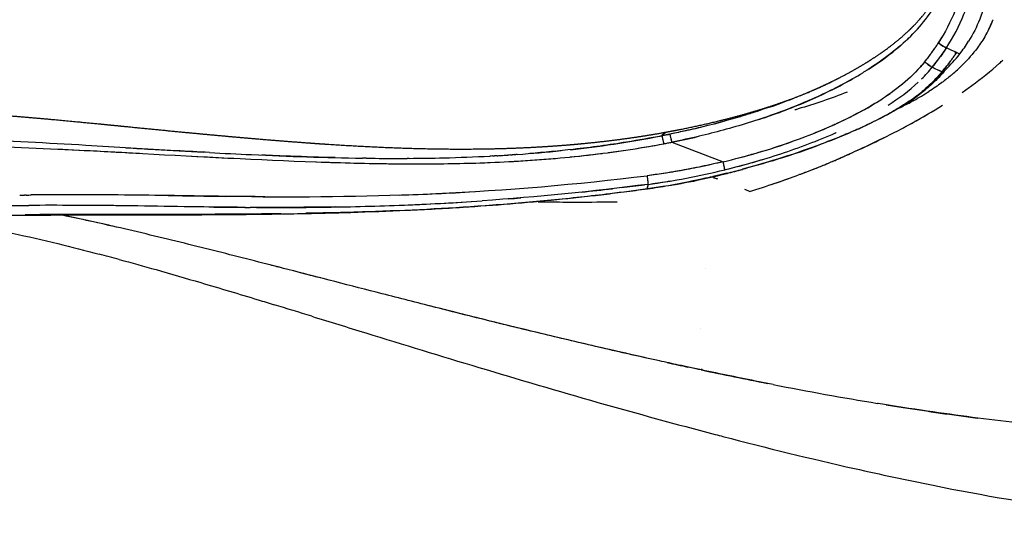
# Model space of a CAD drawing. Header units: millimetres. Extents: x 0 to 1905, y 0 to 2577.
# Tile 31 of 70: x 134 to 337, y 1851 to 1955. Entities that reach past the tile are written whole.
import ezdxf

# ---------------------------------------------------------------- set-up
doc = ezdxf.new("R2010")
doc.units = ezdxf.units.MM
doc.header["$MEASUREMENT"] = 0
doc.layers.add('Crea2D$visibili$linee', color=7, linetype='Continuous', true_color=0x000000)

msp = doc.modelspace()

# ---------------------------------------------------------------- linework, layer by layer
at = {"layer": 'Crea2D$visibili$linee'}
for p, q in [((268.48, 1929.76), (279, 1925.74)), ((300.17, 1925.27), (300.18, 1925.27)), ((274.29, 1891.56), (274.29, 1891.55))]:
    msp.add_line(p, q, dxfattribs=at)
for centre, radius, start, end in [((310.75, 1964.46), 25.58, 332.4139, 337.4316), ((285.62, 1974.39), 44.74, 326.1095, 327.2023), ((304.76, 1965.76), 29.02, 322.0087, 328.2705), ((284.57, 1975.11), 46.01, 324.193, 325.5686), ((286.77, 1973.92), 45.45, 320.748, 326.9719), ((325.46, 1950.83), 1.78, 247.713, 250.9587), ((340.79, 1980.05), 34.74, 245.724, 246.5201), ((269.32, 1984.84), 68.3, 327.1593, 327.5416), ((282.86, 1976.36), 48.13, 321.3363, 323.6138), ((257.31, 1996.84), 82.78, 321.366, 322.6448), ((302.56, 1967.51), 31.82, 313.9138, 321.9612), ((308.78, 1959.39), 21.34, 323.7107, 325.8812), ((298.64, 1964.23), 30.13, 314.5751, 320.7216), ((367.01, 2039.5), 104.54, 244.4786, 244.8728), ((350.01, 2003.69), 64.9, 244.4001, 244.9114), ((339.14, 1980.23), 39.05, 244.9674, 247.1661), ((303.86, 1961.27), 26.5, 315.0881, 320.0997), ((335.18, 1971.06), 29.06, 245.3289, 247.3431), ((293.71, 1970.24), 39.9, 318.471, 319.3446), ((317.67, 1949.98), 8.53, 317.7598, 319.7413), ((324.04, 1944.86), 0.617, 264.9837, 273.1123), ((308.6, 1957.29), 20.46, 319.0875, 321.6053), ((324.23, 1945), 0.535, 264.2934, 280.7734), ((324.26, 1944.81), 0.343, 281.6233, 287.8413), ((324.81, 1943.75), 0.856, 101.9487, 119.8285), ((301.83, 1972.24), 37.45, 310.3308, 314.6988), ((256.42, 2034.65), 102.77, 294.3539, 296.0227), ((302.48, 1962.62), 28.44, 313.3927, 314.728), ((306.53, 1958.65), 22.77, 312.8548, 314.1117), ((305.04, 1960.07), 24.83, 313.4568, 318.8125), ((306.13, 1959.5), 23.76, 314.3933, 318.2099), ((300.2, 1974.1), 39.91, 310.3229, 310.3621), ((300.33, 1973.97), 39.73, 310.3467, 310.3633), ((250.95, 2046.94), 116.22, 291.9153, 293.4224), ((295.95, 1969.07), 37.52, 304.6045, 309.4874), ((291.8, 1986.35), 54.78, 298.7852, 302.571), ((299.79, 1964.36), 31.45, 310.1164, 311.5646), ((247.28, 2056.11), 126.1, 289.0818, 292.5137), ((284.08, 1981.14), 50.66, 304.4605, 305.4672), ((292.31, 1974.36), 43.94, 300.902, 304.5682), ((294.33, 1981.36), 49.19, 295.3403, 298.4903), ((299.31, 1964.65), 32.06, 302.3728, 306.2689), ((297.57, 1966.93), 34.83, 305.3778, 308.9714), ((290.68, 1979.67), 49.39, 299.3276, 300.008), ((266.82, 2016.99), 93.66, 301.2292, 301.8607), ((255.73, 2036.09), 112.6, 290.1301, 293.3346), ((260.46, 2035.25), 112.72, 294.3127, 294.7053), ((227.75, 1921.58), 39.87, 11.3726, 11.9252), ((265.53, 1930.47), 2.72, 14.4351, 19.903), ((231.44, 1922.02), 37.85, 11.8045, 12.865), ((237.19, 2087.79), 161.1, 281.2023, 283.1234), ((247.61, 2058.55), 136.48, 286.3974, 289.4962), ((252.16, 2054.89), 134.03, 291.131, 292.6784), ((227.25, 2101.57), 190.76, 294.3871, 296.5689), ((216.5, 2214.69), 288.15, 274.0189, 275.8225), ((235.12, 2099.5), 172.98, 280.8433, 281.1207), ((243.93, 2075.42), 156.15, 286.839, 290.3639), ((323.15, 4811.04), 2888.22, 266.9339, 267.12851), ((211.74, 2401.4), 474.97, 269.2892, 270.091), ((211.76, 2367.71), 441.28, 270.0953, 270.3071), ((215.26, 2234.8), 308.3, 273.2843, 273.5647), ((222.4, 2178.84), 253.37, 275.4552, 277.1962), ((250.25, 2049.45), 127, 283.0807, 286.3334), ((246.69, 2060.53), 140.27, 285.7161, 287.136), ((219.35, 2118.8), 209.72, 293.8151, 294.2494), ((234.06, 2106.74), 189, 284.0019, 285.0055), ((234.45, 2105.66), 187.84, 283.9728, 284.9824), ((236.93, 2094.95), 176.87, 281.4288, 284.0249), ((208.72, 2229.12), 313.94, 281.6285, 282.1684), ((193.77, 2453.8), 537.24, 275.9926, 276.6798), ((119.46, 3063.96), 1151.91, 276.91158, 277.15), ((266.23, 1920.34), 2.74, 177.8803, 183.7211), ((265.01, 1920.88), 1.51, 171.709, 182.0594), ((260.05, 1920.83), 3.46, 354.5051, 356.8655), ((222.72, 2171.64), 254.83, 280.4236, 281.1386), ((252.32, 1849.46), 77.16, 65.4314, 66.2163), ((144.55, 690.15), 1228.81, 89.1732, 89.64163), ((194.39, 2477.25), 558.65, 271.8637, 273.4314), ((192.21, 2458.09), 541.66, 274.5139, 274.7867), ((137.65, 395.04), 1521.77, 89.34479, 89.46464), ((189.73, 3132.36), 1216.02, 269.22721, 269.62671), ((192.59, 2451.79), 535.35, 272.1288, 273.7092), ((28.87, 1366.1), 560.46, 77.1579, 78.2166), ((12.7, 1381.38), 543.24, 74.8207, 75.274), ((334.41, 1904.63), 59.11, 180.8695, 180.8776), ((-954.71, -1842.38), 3909.12, 72.90298, 73.02213), ((688.47, 3819.96), 1980.72, 257.72981, 257.85487), ((424.94, 2571.2), 704.41, 258.89543, 260.67061)]:
    msp.add_arc(centre, radius, start, end, dxfattribs=at)
for points, weights, degree, knots in [([(297.15, 1940.3), (297.7, 1940.53), (298.25, 1940.78), (298.8, 1941.03), (299.62, 1941.4), (300.43, 1941.78), (302.04, 1942.56), (302.84, 1942.97), (305.21, 1944.21), (306.77, 1945.09), (308.28, 1946.02), (308.69, 1946.27), (309.47, 1946.76), (311.01, 1947.77), (313.49, 1949.52), (315.49, 1951.15), (316.72, 1952.29), (317.36, 1952.88), (317.98, 1953.49), (319.16, 1954.74), (319.72, 1955.38), (321.31, 1957.37), (322.25, 1958.77), (323.03, 1960.25), (323.42, 1960.99), (323.78, 1961.74), (324.4, 1963.28), (324.68, 1964.06), (325.38, 1966.45), (325.69, 1968.08), (325.84, 1969.73), (325.99, 1971.39), (325.98, 1973.04), (325.76, 1975.52), (325.65, 1976.34), (325.41, 1977.83), (325.28, 1978.49), (325.13, 1979.15)], [1, 0.999975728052, 0.999975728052, 1, 1, 1, 1, 1, 1, 1, 1, 1, 1, 1, 1, 1, 1, 1, 1, 1, 1, 1, 1, 1, 1, 1, 1, 1, 1, 1, 1, 1, 1, 1, 1, 1, 1, 1], 3, [0, 0, 0, 0, 1.802312, 1.802312, 1.802312, 4.492916, 4.492916, 7.185023, 7.185023, 12.538073, 12.538073, 12.538073, 13.952837, 15.319884, 18.042381, 23.067066, 23.067066, 23.067066, 25.694658, 25.694658, 28.294654, 28.294654, 33.443604, 33.443604, 33.443604, 35.996219, 35.996219, 38.5381, 38.5381, 43.648848, 43.648848, 43.648848, 48.787106, 48.787106, 51.372626, 51.372626, 53.477999, 53.477999, 53.477999, 53.477999]), ([(319.44, 1945.11), (319.78, 1945.5), (320.11, 1945.89), (320.44, 1946.29), (321.07, 1947.09), (322.04, 1948.35), (322.91, 1949.68), (323.23, 1950.16), (323.48, 1950.57), (323.74, 1950.98), (323.99, 1951.4)], [1, 1, 1, 1, 1, 1, 1, 1, 0.999987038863, 0.999987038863, 1], 3, [0.966862, 0.966862, 0.966862, 0.966862, 1, 1, 1, 1.641464, 2, 2, 2, 3.457174, 3.457174, 3.457174, 3.457174]), ([(322.63, 1942.55), (321.78, 1941.7), (320.9, 1940.9), (319.97, 1940.14), (319.77, 1939.98), (319.38, 1939.67), (318.6, 1939.07), (317.15, 1938.03), (315.86, 1937.2), (314.97, 1936.67)], [1, 0.999072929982, 0.999072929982, 1, 1, 1, 1, 1, 1, 1], 3, [0, 0, 0, 0, 3.594199, 3.594199, 3.594199, 4.345051, 5.099259, 6.563308, 9.683765, 9.683765, 9.683765, 9.683765]), ([(267.76, 1931.93), (269.05, 1932.16), (270.35, 1932.42), (274.25, 1933.19), (278.11, 1934.14), (280.85, 1934.81), (283.56, 1935.57), (285.83, 1936.22), (288.08, 1936.93), (290.16, 1937.6), (292.22, 1938.34), (294.53, 1939.18), (296.79, 1940.14)], [1, 0.999976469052, 1, 0.999751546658, 1, 0.999843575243, 1, 0.999858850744, 1, 0.999819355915, 1, 0.999610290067, 1], 2, [0, 0, 0, 2.63346, 2.63346, 10.585876, 10.585876, 16.218289, 16.218289, 20.940614, 20.940614, 25.315669, 25.315669, 30.230222, 30.230222, 30.230222]), ([(129.35, 1935.43), (130.03, 1935.38), (131.55, 1935.26), (134.59, 1935.02), (141, 1934.47), (146.55, 1933.94), (150.58, 1933.55), (152.51, 1933.36), (154.44, 1933.17), (156.37, 1932.98), (160.2, 1932.6), (164.03, 1932.22), (167.86, 1931.85), (170.51, 1931.6), (173.16, 1931.35), (175.81, 1931.11), (178.34, 1930.87), (180.88, 1930.65), (183.41, 1930.44), (186.85, 1930.15), (190.28, 1929.88), (193.71, 1929.63), (195.02, 1929.53), (196.33, 1929.44), (197.64, 1929.36), (203.33, 1928.98), (208.95, 1928.69), (220.42, 1928.34), (226.2, 1928.3), (231.99, 1928.43), (235.05, 1928.5), (238.12, 1928.62), (241.18, 1928.8), (243.31, 1928.92), (245.44, 1929.07), (247.57, 1929.25), (248.45, 1929.32), (249.33, 1929.4), (250.2, 1929.49), (253.16, 1929.77), (256.11, 1930.12), (259.05, 1930.52), (261.91, 1930.91), (264.75, 1931.37), (267.59, 1931.89)], [1, 1, 1, 1, 1, 1, 1, 0.99999989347, 0.99999989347, 1, 0.999999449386, 0.999999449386, 1, 0.999997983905, 0.999997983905, 1, 0.999996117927, 0.999996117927, 1, 0.999987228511, 0.999987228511, 1, 0.999997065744, 0.999997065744, 1, 1, 1, 1, 1, 1, 0.999899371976, 0.999899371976, 1, 0.999941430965, 0.999941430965, 1, 0.999988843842, 0.999988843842, 1, 0.99985626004, 0.99985626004, 1, 0.999837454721, 0.999837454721, 1], 3, [0, 0, 0, 0, 2.034013, 4.580282, 9.163127, 21.312194, 21.312194, 21.312194, 27.130614, 27.130614, 27.130614, 38.671514, 38.671514, 38.671514, 46.658323, 46.658323, 46.658323, 54.295055, 54.295055, 54.295055, 64.624652, 64.624652, 64.624652, 68.564301, 68.564301, 68.564301, 85.632647, 85.632647, 102.992437, 102.992437, 102.992437, 112.192753, 112.192753, 112.192753, 118.6044, 118.6044, 118.6044, 121.246361, 121.246361, 121.246361, 130.156989, 130.156989, 130.156989, 138.798711, 138.798711, 138.798711, 138.798711]), ([(274.58, 1932.85), (274.37, 1932.8), (272.22, 1932.28), (270.05, 1931.82), (268.08, 1931.4), (267.54, 1931.29), (267, 1931.18), (266.45, 1931.07)], [1, 1, 1, 1, 1, 0.999993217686, 0.999993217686, 1], 3, [0.92162, 0.92162, 0.92162, 0.92162, 0.929164, 1, 1, 1, 2.664235, 2.664235, 2.664235, 2.664235]), ([(275.38, 1922.34), (273.69, 1921.96), (272, 1921.62), (271.99, 1921.61), (271.99, 1921.6)], [1, 0.999949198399, 1, 0.988687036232, 1], 2, [0, 0, 0, 3.458573, 3.458573, 3.482456, 3.482456, 3.482456]), ([(279.77, 1923.37), (279.79, 1923.34), (279.8, 1923.35), (279.81, 1923.38), (278.84, 1923.14), (277.87, 1922.9), (276.89, 1922.68)], [1, 1, 1, 1, 0.999977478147, 0.999977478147, 1], 3, [1.749133, 1.749133, 1.749133, 1.749133, 2, 2, 2, 5.003029, 5.003029, 5.003029, 5.003029])]:
    msp.add_rational_spline(points, weights, degree=degree, knots=knots, dxfattribs=at)
for points, knots in [([(328.62, 1963.92), (328.23, 1961.52), (327.57, 1959.11), (325.75, 1954.5), (324.6, 1952.29), (323.23, 1950.16)], [0.5008733, 0.5008733, 0.5008733, 0.5008733, 0.75, 0.75, 1, 1, 1, 1]), ([(316.46, 1950.53), (316.67, 1950.72), (316.87, 1950.91), (319.62, 1953.54), (321.8, 1956.27), (323.57, 1959.71), (323.75, 1960.1), (323.93, 1960.49)], [2.6151467, 2.6151467, 2.6151467, 2.6151467, 2.625, 2.625, 2.75, 2.75, 2.7658318, 2.7658318, 2.7658318, 2.7658318]), ([(333.57, 1961.96), (333.21, 1959.57), (332.62, 1957.28), (331.1, 1953.46), (330.33, 1951.95), (329.44, 1950.5)], [5.537398, 5.537398, 5.537398, 5.537398, 5.754586, 5.754586, 5.9060618, 5.9060618, 5.9060618, 5.9060618]), ([(324.88, 1949.15), (326.31, 1951.36), (327.51, 1953.66), (328.69, 1956.61), (328.89, 1957.15), (329.08, 1957.7)], [2, 2, 2, 2, 2.25, 2.25, 2.3056238, 2.3056238, 2.3056238, 2.3056238]), ([(332.93, 1951.72), (332.97, 1951.78), (333.54, 1952.79), (334.05, 1953.86), (334.47, 1954.9), (334.49, 1954.93)], [2.42961179, 2.42961179, 2.42961179, 2.42961179, 2.43354478, 2.49648425, 2.49844782, 2.49844782, 2.49844782, 2.49844782]), ([(316.46, 1950.53), (313.88, 1948.15), (310.92, 1946.01), (307.82, 1944.1), (307.73, 1944.04)], [4.3763625, 4.3763625, 4.3763625, 4.3763625, 4.5012462, 4.5050417, 4.5050417, 4.5050417, 4.5050417]), ([(324.74, 1949.2), (324.57, 1949.27), (324.34, 1949.39), (323.81, 1949.72), (323.52, 1949.92), (323.29, 1950.1)], [2.1110358, 2.1110358, 2.1110358, 2.1110358, 2.5, 2.5, 2.9527157, 2.9527157, 2.9527157, 2.9527157]), ([(332.93, 1951.72), (332.42, 1950.84), (331.01, 1948.69), (329.28, 1946.73), (328.16, 1945.62)], [6.5699042, 6.5699042, 6.5699042, 6.5699042, 6.628883, 6.7172319, 6.7172319, 6.7172319, 6.7172319]), ([(327.03, 1948.15), (327.03, 1948.15), (327, 1948.16), (326.98, 1948.18), (326.95, 1948.19)], [-0.1250005, -0.1250005, -0.1250005, -0.1250005, -0.125, -0.0001364, -0.0001364, -0.0001364, -0.0001364]), ([(320.51, 1946.23), (320.73, 1946.02), (321.01, 1945.79), (321.52, 1945.41), (321.74, 1945.27), (321.89, 1945.2)], [0.047292, 0.047292, 0.047292, 0.047292, 0.5, 0.5, 0.9206706, 0.9206706, 0.9206706, 0.9206706]), ([(328.12, 1940), (328.79, 1940.46), (331.44, 1942.34), (334.23, 1944.56), (336.26, 1946.41), (336.48, 1946.62)], [4.4339996, 4.4339996, 4.4339996, 4.4339996, 4.45582293, 4.52172558, 4.53017076, 4.53017076, 4.53017076, 4.53017076]), ([(286.36, 1934.43), (287.35, 1934.75), (288.32, 1935.09), (292.68, 1936.63), (296, 1937.98), (302.16, 1940.86), (305.01, 1942.37), (307.73, 1944.04)], [2.2139538, 2.2139538, 2.2139538, 2.2139538, 2.25, 2.25, 2.375, 2.375, 2.4866338, 2.4866338, 2.4866338, 2.4866338]), ([(324.63, 1944.59), (324.38, 1944.28), (323.77, 1943.54), (322.45, 1942.18), (321.31, 1941.17), (320.55, 1940.56)], [1, 1, 1, 1, 1.1044135, 1.2498374, 1.4942548, 1.4942548, 1.4942548, 1.4942548]), ([(324.37, 1944.48), (324.37, 1944.48), (324.37, 1944.48), (324.38, 1944.49), (324.38, 1944.49), (324.38, 1944.49)], [0.48653066, 0.48653066, 0.48653066, 0.48653066, 0.5, 0.515625, 0.51562511, 0.51562511, 0.51562511, 0.51562511]), ([(306.36, 1943.22), (305.11, 1942.49), (302.49, 1941.05), (296.85, 1938.33), (290.71, 1935.87), (284.19, 1933.7), (279.12, 1932.23), (273.89, 1930.89), (270.36, 1930.15), (268.49, 1929.76)], [0, 0, 0, 0, 4.349156, 8.970103, 18.781971, 24.183611, 29.568923, 34.624268, 40.374729, 40.374729, 40.374729, 40.374729]), ([(323.59, 1943.78), (323.45, 1943.63), (322.94, 1943.04), (321.98, 1942.05), (321.11, 1941.24), (320.65, 1940.83)], [5.0516584, 5.0516584, 5.0516584, 5.0516584, 5.1033167, 5.2507307, 5.4071743, 5.4071743, 5.4071743, 5.4071743]), ([(325.86, 1943.53), (325.24, 1943), (323.76, 1941.84), (322.2, 1940.76), (321.29, 1940.18)], [6.7750861, 6.7750861, 6.7750861, 6.7750861, 6.8203003, 6.8784115, 6.8784115, 6.8784115, 6.8784115]), ([(304.5, 1940.04), (301.21, 1938.75), (297.61, 1937.53), (293.97, 1936.46), (293.74, 1936.39)], [1.6342828, 1.6342828, 1.6342828, 1.6342828, 1.7493122, 1.7571165, 1.7571165, 1.7571165, 1.7571165]), ([(317.26, 1938.19), (317.25, 1938.19), (316.48, 1937.66), (315.67, 1937.16), (314.88, 1936.66)], [5.7688171, 5.7688171, 5.7688171, 5.7688171, 5.7707439, 6, 6, 6, 6]), ([(318.18, 1938.33), (317.89, 1938.17), (316.96, 1937.67), (316, 1937.2), (315.34, 1936.88)], [6.94331354, 6.94331354, 6.94331354, 6.94331354, 6.96110929, 7, 7, 7, 7]), ([(285.39, 1935.9), (284.59, 1935.64), (282.45, 1934.97), (279.67, 1934.18), (277.69, 1933.64), (277.07, 1933.48)], [0.7894622, 0.7894622, 0.7894622, 0.7894622, 0.8189638, 0.8688135, 0.891445, 0.891445, 0.891445, 0.891445]), ([(314.95, 1936.65), (314.39, 1936.32), (313.82, 1935.99), (312.61, 1935.32), (311.97, 1934.98), (310.02, 1933.98), (308.71, 1933.35), (307.38, 1932.74), (306.06, 1932.14), (304.73, 1931.56), (302.05, 1930.46), (300.71, 1929.93), (299.36, 1929.42), (296.68, 1928.41), (293.97, 1927.47), (289.88, 1926.16), (288.51, 1925.74), (285.76, 1924.94), (284.38, 1924.55), (283, 1924.18)], [0.226189, 0.226189, 0.226189, 0.226189, 2.221395, 2.221395, 4.423102, 4.423102, 8.805486, 8.805486, 8.805486, 13.159566, 13.159566, 17.484743, 17.484743, 17.484743, 26.107314, 26.107314, 30.410356, 30.410356, 34.716819, 34.716819, 34.716819, 34.716819]), ([(294.61, 1923.1), (294.72, 1923.14), (296.7, 1923.88), (300.54, 1925.36), (306.14, 1927.86), (311.97, 1930.6), (318.01, 1933.74), (322.05, 1936.09), (324.06, 1937.35)], [4.0968414, 4.0968414, 4.0968414, 4.0968414, 4.0999349, 4.1537772, 4.2076545, 4.2649623, 4.3264681, 4.3904593, 4.3904593, 4.3904593, 4.3904593]), ([(314.88, 1936.66), (314.34, 1936.34), (313.22, 1935.69), (311.42, 1934.72), (309.51, 1933.77), (308.21, 1933.15), (307.57, 1932.85)], [6, 6, 6, 6, 6.0549857, 6.1149409, 6.179931, 6.2412556, 6.2412556, 6.2412556, 6.2412556]), ([(315.63, 1932.52), (316.73, 1933.1), (317.82, 1933.69), (319.99, 1934.91), (321.09, 1935.54), (322.16, 1936.18)], [1.2213035, 1.2213035, 1.2213035, 1.2213035, 1.25, 1.25, 1.28044114, 1.28044114, 1.28044114, 1.28044114]), ([(266.45, 1931.07), (266.46, 1931.09), (266.53, 1931.25), (266.72, 1931.5), (267.12, 1931.75), (267.5, 1931.87), (267.72, 1931.92), (267.76, 1931.93)], [2, 2, 2, 2, 2.0267819, 2.2009668, 2.3751517, 2.5493366, 2.5800001, 2.5800001, 2.5800001, 2.5800001]), ([(266.53, 1931.23), (266.55, 1931.26), (266.62, 1931.38), (266.88, 1931.64), (267.23, 1931.8), (267.51, 1931.87)], [2.0714996, 2.0714996, 2.0714996, 2.0714996, 2.1099384, 2.2350577, 2.5062749, 2.5062749, 2.5062749, 2.5062749]), ([(281.64, 1926.41), (283.09, 1926.78), (287.08, 1927.83), (293.68, 1929.99), (298.8, 1932.02), (301.42, 1933.18), (301.49, 1933.21)], [0.0579568, 0.0579568, 0.0579568, 0.0579568, 0.1531352, 0.3210595, 0.4993659, 0.5040207, 0.5040207, 0.5040207, 0.5040207]), ([(306.86, 1932.53), (305.86, 1932.08), (303.38, 1931), (300.86, 1930.01), (299.35, 1929.44)], [6.263711, 6.263711, 6.263711, 6.263711, 6.3595738, 6.4999234, 6.4999234, 6.4999234, 6.4999234]), ([(173.46, 1927.63), (171.17, 1927.76), (168.89, 1927.88), (160.43, 1928.36), (154.26, 1928.74), (140.18, 1929.56), (132.26, 1929.99), (124.33, 1930.24)], [-0.3471539, -0.3471539, -0.3471539, -0.3471539, -0.2987808, -0.2987808, -0.1682157, -0.1682157, -0.0000004, -0.0000004, -0.0000004, -0.0000004]), ([(266.45, 1931.07), (264.04, 1930.6), (261.61, 1930.17), (255.54, 1929.19), (251.89, 1928.7), (245.25, 1927.95), (242.26, 1927.67), (239.28, 1927.43)], [-0.9999998, -0.9999998, -0.9999998, -0.9999998, -0.9484865, -0.9484865, -0.8712163, -0.8712163, -0.8083447, -0.8083447, -0.8083447, -0.8083447]), ([(279.47, 1924.13), (283.32, 1925.07), (287.12, 1926.16), (294.67, 1928.65), (298.43, 1930.05), (302.16, 1931.69), (302.21, 1931.71), (302.26, 1931.73)], [2.0028174, 2.0028174, 2.0028174, 2.0028174, 2.2499867, 2.2499867, 2.4999912, 2.4999912, 2.5033208, 2.5033208, 2.5033208, 2.5033208]), ([(124.49, 1929.06), (132.41, 1928.81), (140.31, 1928.48), (152.08, 1927.87), (155.94, 1927.65), (159.8, 1927.44)], [0.0000001, 0.0000001, 0.0000001, 0.0000001, 0.1682157, 0.1682157, 0.2499999, 0.2499999, 0.2499999, 0.2499999]), ([(156.28, 1928.62), (158.3, 1928.5), (163.61, 1928.18), (168.92, 1927.88), (172.23, 1927.7)], [1.2255713, 1.2255713, 1.2255713, 1.2255713, 1.2682141, 1.338006, 1.338006, 1.338006, 1.338006]), ([(247.58, 1926.72), (250.13, 1926.98), (255.23, 1927.57), (261.65, 1928.49), (265.5, 1929.2), (266.84, 1929.45)], [1.864518, 1.864518, 1.864518, 1.864518, 1.9181708, 1.9716901, 2, 2, 2, 2]), ([(255.39, 1927.63), (256.77, 1927.81), (258.15, 1928), (261.96, 1928.58), (264.41, 1928.97), (266.84, 1929.45)], [0.91951018, 0.91951018, 0.91951018, 0.91951018, 0.94848651, 0.94848651, 1, 1, 1, 1]), ([(299.35, 1929.44), (299.33, 1929.43), (299.3, 1929.42), (293.93, 1927.39), (288.51, 1925.68), (283.01, 1924.21)], [2.4974439, 2.4974439, 2.4974439, 2.4974439, 2.4999976, 2.4999976, 3, 3, 3, 3]), ([(159.8, 1927.44), (171.62, 1926.79), (183.5, 1926.14), (195.43, 1925.72), (195.48, 1925.72)], [1.2490353, 1.2490353, 1.2490353, 1.2490353, 1.4989657, 1.5000264, 1.5000264, 1.5000264, 1.5000264]), ([(173.46, 1927.64), (176.35, 1927.48), (186.81, 1926.96), (197.29, 1926.59), (204.89, 1926.48)], [1.3467299, 1.3467299, 1.3467299, 1.3467299, 1.4077978, 1.5677354, 1.5677354, 1.5677354, 1.5677354]), ([(199.29, 1926.59), (196.23, 1926.66), (193.17, 1926.76), (188.16, 1926.94), (186.2, 1927.02), (184.24, 1927.11)], [-0.5286134, -0.5286134, -0.5286134, -0.5286134, -0.4643222, -0.4643222, -0.4229369, -0.4229369, -0.4229369, -0.4229369]), ([(214.53, 1926.44), (216.89, 1926.46), (222.42, 1926.54), (227.94, 1926.74), (231.1, 1926.9)], [1.6352863, 1.6352863, 1.6352863, 1.6352863, 1.6850578, 1.7513638, 1.7513638, 1.7513638, 1.7513638]), ([(229.02, 1925.51), (229.72, 1925.54), (235.55, 1925.75), (241.38, 1926.13), (246.49, 1926.62)], [1.7347133, 1.7347133, 1.7347133, 1.7347133, 1.7495063, 1.8568533, 1.8568533, 1.8568533, 1.8568533]), ([(235.57, 1925.8), (236.2, 1925.84), (236.82, 1925.88), (239.98, 1926.07), (242.51, 1926.26), (245.05, 1926.49)], [0.78090685, 0.78090685, 0.78090685, 0.78090685, 0.79394606, 0.79394606, 0.84706934, 0.84706934, 0.84706934, 0.84706934]), ([(294.93, 1923.22), (295.35, 1923.38), (296.25, 1923.71), (297.9, 1924.34), (299.48, 1924.97), (300.94, 1925.58), (302, 1926.03), (303.02, 1926.48), (303.7, 1926.79), (304.03, 1926.94)], [0, 0, 0, 0, 1.351496, 2.867423, 5.296216, 6.467922, 7.61311, 8.739443, 9.829694, 9.829694, 9.829694, 9.829694]), ([(195.48, 1925.72), (200.72, 1925.53), (205.98, 1925.38), (214.97, 1925.3), (218.72, 1925.29), (224.65, 1925.39), (226.83, 1925.44), (229.02, 1925.51)], [0.5010601, 0.5010601, 0.5010601, 0.5010601, 0.6112736, 0.6112736, 0.6896324, 0.6896324, 0.7352696, 0.7352696, 0.7352696, 0.7352696]), ([(279, 1925.74), (277.53, 1925.4), (274.69, 1924.75), (270.59, 1923.97), (266.86, 1923.33), (264.49, 1923.02), (263.38, 1922.87)], [4, 4, 4, 4, 4.285089, 4.548491, 4.78751, 5, 5, 5, 5]), ([(182.17, 1918.58), (194.79, 1918.49), (207.38, 1918.63), (234.42, 1919.86), (248.91, 1921.1), (263.38, 1922.87)], [1.53125, 1.53125, 1.53125, 1.53125, 1.75, 1.75, 2, 2, 2, 2]), ([(263.52, 1921.1), (264.89, 1921.29), (266.48, 1921.51), (268.07, 1921.77), (268.29, 1921.8)], [2, 2, 2, 2, 2.257787, 2.2994419, 2.2994419, 2.2994419, 2.2994419]), ([(279.77, 1923.37), (278.47, 1923.05), (277.01, 1922.7), (275.54, 1922.37), (275.38, 1922.34)], [8.0056041, 8.0056041, 8.0056041, 8.0056041, 8.507223, 8.5688201, 8.5688201, 8.5688201, 8.5688201]), ([(276.95, 1922.5), (277.15, 1922.44), (277.35, 1922.38), (277.66, 1922.3), (277.76, 1922.27), (277.87, 1922.24)], [3.57220709, 3.57220709, 3.57220709, 3.57220709, 3.62500002, 3.62500002, 3.65026881, 3.65026881, 3.65026881, 3.65026881]), ([(288.8, 1921.04), (289.01, 1921.11), (290.74, 1921.69), (292.47, 1922.31), (293.98, 1922.87)], [4.04152603, 4.04152603, 4.04152603, 4.04152603, 4.04745833, 4.09083499, 4.09083499, 4.09083499, 4.09083499]), ([(263.48, 1920.13), (261.85, 1919.9), (258.67, 1919.48), (252.46, 1918.72), (241.48, 1917.52), (232.02, 1916.76), (225.59, 1916.35), (221.74, 1916.1), (217.88, 1915.89), (210.19, 1915.54), (206.33, 1915.4), (202.49, 1915.28), (201.68, 1915.26), (199.93, 1915.21), (196.28, 1915.11), (189.43, 1914.97), (183.5, 1914.89), (179.48, 1914.85), (178.42, 1914.84), (176.41, 1914.83), (172.37, 1914.8), (161.4, 1914.75), (148.06, 1914.76), (136.76, 1914.72), (133.44, 1914.7), (129.59, 1914.68), (125.74, 1914.64), (118.03, 1914.53), (114.17, 1914.45), (110.3, 1914.35), (106.45, 1914.25), (102.58, 1914.13), (96.78, 1913.87), (94.84, 1913.78), (90.97, 1913.56), (89.04, 1913.44), (87.1, 1913.3)], [0, 0, 0, 0, 4.93836, 9.615591, 18.753986, 38.077813, 38.077813, 38.077813, 49.792807, 49.792807, 61.516036, 61.516036, 61.516036, 63.974615, 66.758606, 72.4559, 84.538927, 84.538927, 84.538927, 87.720656, 90.548043, 96.676618, 120.613255, 130.573941, 130.573941, 130.573941, 142.256339, 142.256339, 153.925219, 153.925219, 153.925219, 165.573494, 165.573494, 171.397543, 171.397543, 177.223868, 177.223868, 177.223868, 177.223868]), ([(263.5, 1920.17), (260.91, 1919.82), (254.3, 1918.95), (243.68, 1917.8), (227.62, 1916.42), (210.78, 1915.55), (198.02, 1915.23), (193.24, 1915.15)], [0, 0, 0, 0, 0.0439867, 0.1121654, 0.1803082, 0.3167271, 0.3985849, 0.3985849, 0.3985849, 0.3985849]), ([(263.5, 1920.17), (263.5, 1920.17), (263.5, 1920.17), (263.5, 1920.17), (263.49, 1920.12), (263.47, 1920.12), (263.45, 1920.16)], [2.9999977, 2.9999977, 2.9999977, 2.9999977, 3, 3, 3, 3.2689796, 3.2689796, 3.2689796, 3.2689796]), ([(271.98, 1921.58), (270.58, 1921.3), (269.18, 1921.04), (266.34, 1920.55), (264.91, 1920.32), (263.48, 1920.13)], [0.059358, 0.059358, 0.059358, 0.059358, 4.348838, 4.348838, 8.708394, 8.708394, 8.708394, 8.708394]), ([(263.5, 1920.17), (263.49, 1920.2), (263.48, 1920.29), (263.49, 1920.4), (263.49, 1920.48), (263.5, 1920.49)], [1.0005904, 1.0005904, 1.0005904, 1.0005904, 1.0951424, 1.2959403, 1.348643, 1.348643, 1.348643, 1.348643]), ([(263.52, 1921.1), (263.51, 1921.01), (263.5, 1920.88), (263.51, 1920.75), (263.51, 1920.71)], [4, 4, 4, 4, 4.2969296, 4.4200279, 4.4200279, 4.4200279, 4.4200279]), ([(152.24, 1918.94), (150.63, 1918.95), (145.51, 1918.97), (140.38, 1918.95), (136.87, 1918.92)], [5.64008015, 5.64008015, 5.64008015, 5.64008015, 5.66795065, 5.72854999, 5.72854999, 5.72854999, 5.72854999]), ([(184.87, 1918.56), (184.48, 1918.56), (179.63, 1918.59), (172.1, 1918.68), (164.96, 1918.8), (162.28, 1918.84)], [5.4517325, 5.4517325, 5.4517325, 5.4517325, 5.4585139, 5.5358273, 5.5821581, 5.5821581, 5.5821581, 5.5821581]), ([(183.17, 1916.36), (183.41, 1916.36), (187.84, 1916.34), (197.59, 1916.38), (212.77, 1916.74), (223.79, 1917.32), (229.47, 1917.71)], [3.5384468, 3.5384468, 3.5384468, 3.5384468, 3.5427115, 3.6150229, 3.7071599, 3.8049683, 3.8049683, 3.8049683, 3.8049683]), ([(105.8, 1916.01), (106.33, 1916.04), (111.15, 1916.26), (121.13, 1916.61), (130.77, 1916.75), (136.13, 1916.78), (136.36, 1916.78)], [3.0943489, 3.0943489, 3.0943489, 3.0943489, 3.1034886, 3.1767332, 3.2650594, 3.2689798, 3.2689798, 3.2689798, 3.2689798]), ([(180.9, 1916.37), (179.39, 1916.38), (177.89, 1916.39), (169.15, 1916.48), (161.93, 1916.63), (148.6, 1916.78), (142.49, 1916.81), (136.36, 1916.78)], [3.4740105, 3.4740105, 3.4740105, 3.4740105, 3.5, 3.5, 3.625, 3.625, 3.7304691, 3.7304691, 3.7304691, 3.7304691]), ([(240.98, 1917.54), (242.93, 1917.51), (244.87, 1917.48), (249.61, 1917.45), (252.39, 1917.46), (255.85, 1917.51), (256.54, 1917.53), (257.23, 1917.54)], [11.7060147, 11.7060147, 11.7060147, 11.7060147, 11.75, 11.75, 11.8125, 11.8125, 11.828125, 11.828125, 11.828125, 11.828125]), ([(188.12, 1915.07), (186.63, 1915.04), (169.17, 1914.84), (151.69, 1914.96), (135.6, 1914.86), (135.58, 1914.86)], [0.4277623, 0.4277623, 0.4277623, 0.4277623, 0.4533858, 0.7266766, 0.7268669, 0.7268669, 0.7268669, 0.7268669]), ([(274.57, 1882.97), (272.99, 1883.31), (270.12, 1883.92), (264.59, 1885.12), (254.49, 1887.39), (239.05, 1891.03), (222.72, 1895.1), (206.06, 1899.35), (193.76, 1902.54), (180.51, 1905.94), (169.07, 1908.83), (157.77, 1911.56), (149.14, 1913.51), (145.19, 1914.36), (143.33, 1914.74)], [0, 0, 0, 0, 4.825678, 8.813756, 16.968683, 35.890419, 56.396847, 67.444035, 87.494963, 94.499897, 108.475999, 122.913874, 129.361864, 135.034884, 135.034884, 135.034884, 135.034884]), ([(121.17, 1913.23), (121.97, 1913.11), (129.07, 1911.96), (138.95, 1909.81), (147.97, 1907.52), (150.79, 1906.78)], [1.08889218, 1.08889218, 1.08889218, 1.08889218, 1.09093464, 1.10708492, 1.1144551, 1.1144551, 1.1144551, 1.1144551]), ([(154.95, 1905.67), (157.47, 1904.99), (163.06, 1903.43), (168.63, 1901.81), (171.69, 1900.91)], [1.11808433, 1.11808433, 1.11808433, 1.11808433, 1.12468398, 1.13275843, 1.13275843, 1.13275843, 1.13275843]), ([(171.69, 1900.91), (175.63, 1899.75), (180.65, 1898.24), (185.67, 1896.71), (186.76, 1896.38)], [1.13275843, 1.13275843, 1.13275843, 1.13275843, 1.14313986, 1.14602248, 1.14602248, 1.14602248, 1.14602248]), ([(265.95, 1884.83), (265.07, 1885.02), (260.43, 1886.04), (252.07, 1887.96), (240.87, 1890.62), (229.69, 1893.36), (222.26, 1895.23), (218.55, 1896.17)], [11.0551739, 11.0551739, 11.0551739, 11.0551739, 11.0721779, 11.1443024, 11.2163719, 11.2883822, 11.3603188, 11.3603188, 11.3603188, 11.3603188]), ([(194.53, 1893.99), (198.21, 1892.86), (209.63, 1889.34), (229.18, 1883.33), (253.08, 1876.29), (269.3, 1871.83), (277.36, 1869.72)], [1.15288027, 1.15288027, 1.15288027, 1.15288027, 1.16262068, 1.18310785, 1.20458799, 1.22564946, 1.22564946, 1.22564946, 1.22564946]), ([(289.27, 1879.98), (288.31, 1880.16), (283.4, 1881.13), (278.5, 1882.15), (274.56, 1882.97), (273.64, 1883.17), (272.71, 1883.36), (271.79, 1883.56)], [10.9063011, 10.9063011, 10.9063011, 10.9063011, 10.924739, 11, 11, 11, 11.0177654, 11.0177654, 11.0177654, 11.0177654]), ([(366.1, 1870.15), (365.27, 1870.18), (356.37, 1870.51), (341.28, 1871.76), (323.74, 1874.05), (314.18, 1875.54), (310.79, 1876.1), (310.75, 1876.11)], [10.4223896, 10.4223896, 10.4223896, 10.4223896, 10.4380616, 10.5889938, 10.7056717, 10.7693421, 10.7700711, 10.7700711, 10.7700711, 10.7700711]), ([(312.5, 1875.82), (313.66, 1875.63), (319.91, 1874.64), (326.17, 1873.74), (331.28, 1873.09)], [1.2409344, 1.2409344, 1.2409344, 1.2409344, 1.2630316, 1.3593782, 1.3593782, 1.3593782, 1.3593782]), ([(277.36, 1869.72), (277.9, 1869.58), (287.41, 1867.1), (302.3, 1863.45), (316.76, 1860.35), (322.15, 1859.27)], [1.22564946, 1.22564946, 1.22564946, 1.22564946, 1.22705356, 1.25051492, 1.26442621, 1.26442621, 1.26442621, 1.26442621]), ([(322.15, 1859.27), (332.45, 1857.21), (354.64, 1853.38), (385.03, 1850.6), (408.36, 1851.27), (419.54, 1852.72), (422.82, 1853.26)], [1.26442621, 1.26442621, 1.26442621, 1.26442621, 1.29098414, 1.32133588, 1.34144876, 1.34984643, 1.34984643, 1.34984643, 1.34984643])]:
    msp.add_open_spline(points, degree=3, knots=knots, dxfattribs=at)
for points in [[(323.23, 1950.16), (323.23, 1950.15), (323.24, 1950.14), (323.25, 1950.14)], [(323.27, 1950.12), (323.27, 1950.12), (323.26, 1950.13), (323.25, 1950.14)], [(323.27, 1950.12), (323.28, 1950.11), (323.29, 1950.11), (323.29, 1950.1)], [(308.98, 1944.83), (311.22, 1946.27), (313.37, 1947.83), (315.36, 1949.55)], [(323.59, 1949.88), (323.97, 1949.61), (324.4, 1949.35), (324.71, 1949.21)], [(324.88, 1949.15), (324.48, 1948.55), (324.08, 1947.95), (323.66, 1947.37)], [(326.95, 1948.19), (326.55, 1947.55), (325.66, 1946.29), (324.68, 1945.06), (324.18, 1944.47)], [(324.74, 1949.2), (324.75, 1949.2), (324.75, 1949.19), (324.76, 1949.19)], [(324.78, 1949.18), (324.77, 1949.18), (324.77, 1949.19), (324.76, 1949.19)], [(326.95, 1948.19), (326.39, 1948.43), (325.71, 1948.75), (324.88, 1949.15)], [(327.12, 1948.12), (327.09, 1948.13), (327.06, 1948.14), (327.03, 1948.15)], [(327.63, 1947.9), (327.46, 1947.97), (327.29, 1948.05), (327.12, 1948.12)], [(327.78, 1948.11), (327.73, 1948.04), (327.68, 1947.97), (327.63, 1947.9)], [(320.44, 1946.29), (318.06, 1943.31), (314.98, 1940.81), (311.73, 1938.69)], [(320.46, 1946.27), (320.46, 1946.28), (320.45, 1946.28), (320.44, 1946.29)], [(320.46, 1946.27), (320.47, 1946.26), (320.48, 1946.25), (320.49, 1946.25)], [(320.51, 1946.23), (320.5, 1946.23), (320.5, 1946.24), (320.49, 1946.25)], [(324.18, 1944.47), (324.69, 1945.1), (325.21, 1945.74), (325.7, 1946.38)], [(321.68, 1945.32), (321.45, 1945.46), (321.16, 1945.67), (320.89, 1945.9)], [(321.91, 1945.19), (321.9, 1945.19), (321.89, 1945.19), (321.89, 1945.2)], [(321.91, 1945.19), (321.91, 1945.18), (321.92, 1945.18), (321.92, 1945.18)], [(321.97, 1945.16), (321.95, 1945.17), (321.94, 1945.17), (321.92, 1945.18)], [(324.08, 1944.35), (324.05, 1944.32), (324.02, 1944.28), (323.99, 1944.24)], [(324.19, 1944.27), (324.25, 1944.34), (324.31, 1944.41), (324.37, 1944.48)], [(312.9, 1937.36), (315.08, 1938.76), (317.19, 1940.33), (319.1, 1942.11)], [(323.6, 1941.76), (323.69, 1941.83), (323.79, 1941.9), (323.88, 1941.97)], [(325.86, 1943.53), (325.87, 1943.53), (325.88, 1943.54), (325.89, 1943.55)], [(326.03, 1943.67), (325.98, 1943.63), (325.93, 1943.59), (325.89, 1943.55)], [(315.38, 1936.9), (317.28, 1938.02), (319.01, 1939.3), (320.55, 1940.56)], [(320.05, 1940.31), (319.97, 1940.25), (319.89, 1940.18), (319.81, 1940.12)], [(301.96, 1933.42), (305.31, 1934.94), (308.58, 1936.64), (311.64, 1938.63)], [(311.7, 1938.67), (311.68, 1938.66), (311.66, 1938.64), (311.64, 1938.63)], [(311.7, 1938.67), (311.71, 1938.68), (311.72, 1938.68), (311.73, 1938.69)], [(288.51, 1936.94), (281.87, 1934.63), (275.04, 1932.82), (268.09, 1931.4)], [(310.19, 1937.72), (307.7, 1936.2), (305.09, 1934.86), (302.4, 1933.62)], [(314.88, 1936.66), (312.96, 1935.5), (310.97, 1934.47), (308.93, 1933.49)], [(315.34, 1936.88), (315.21, 1936.8), (315.07, 1936.73), (314.93, 1936.65)], [(301.63, 1933.27), (301.58, 1933.25), (301.54, 1933.23), (301.49, 1933.21)], [(301.63, 1933.27), (301.69, 1933.3), (301.76, 1933.33), (301.83, 1933.36)], [(301.96, 1933.42), (301.92, 1933.4), (301.87, 1933.38), (301.83, 1933.36)], [(256.52, 1929.37), (259.84, 1929.87), (263.14, 1930.47), (266.45, 1931.07)], [(266.45, 1931.07), (266.46, 1931.09), (266.47, 1931.11), (266.48, 1931.13)], [(142.29, 1928.36), (148.12, 1928.08), (153.95, 1927.76), (159.78, 1927.44)], [(247.64, 1928.22), (250.59, 1928.54), (253.52, 1928.91), (256.45, 1929.36)], [(266.84, 1929.45), (267.11, 1929.5), (267.39, 1929.55), (267.66, 1929.6)], [(205.7, 1926.47), (205.43, 1926.47), (205.16, 1926.48), (204.89, 1926.48)], [(205.7, 1926.47), (205.74, 1926.47), (205.79, 1926.47), (205.84, 1926.47)], [(214.53, 1926.44), (214.39, 1926.44), (214.26, 1926.44), (214.12, 1926.44)], [(231.61, 1926.93), (231.44, 1926.92), (231.27, 1926.91), (231.1, 1926.9)], [(231.61, 1926.93), (231.74, 1926.94), (231.88, 1926.94), (232.01, 1926.95)], [(232.56, 1926.98), (232.38, 1926.97), (232.19, 1926.96), (232.01, 1926.95)], [(232.56, 1926.98), (232.68, 1926.99), (232.8, 1926.99), (232.92, 1927)], [(234.43, 1927.09), (234.53, 1927.1), (234.64, 1927.1), (234.75, 1927.11)], [(235.29, 1927.15), (235.11, 1927.14), (234.93, 1927.12), (234.75, 1927.11)], [(235.29, 1927.15), (235.42, 1927.15), (235.54, 1927.16), (235.66, 1927.17)], [(236.05, 1927.2), (235.92, 1927.19), (235.79, 1927.18), (235.66, 1927.17)], [(236.05, 1927.2), (236.18, 1927.21), (236.31, 1927.21), (236.43, 1927.22)], [(236.69, 1927.24), (236.61, 1927.24), (236.52, 1927.23), (236.43, 1927.22)], [(288.93, 1925.9), (286.96, 1925.31), (284.99, 1924.76), (283.01, 1924.21)], [(196.45, 1925.68), (205.38, 1925.38), (214.33, 1925.21), (223.29, 1925.37)], [(279, 1925.74), (273.83, 1924.51), (268.63, 1923.52), (263.38, 1922.87)], [(263.52, 1921.1), (268.85, 1921.78), (274.11, 1922.82), (279.34, 1924.1)], [(279.34, 1924.1), (280.7, 1924.44), (282.07, 1924.79), (283.43, 1925.16)], [(279.34, 1924.12), (279.34, 1924.11), (279.34, 1924.11), (279.34, 1924.11)], [(279.34, 1924.1), (279.34, 1924.1), (279.34, 1924.1), (279.34, 1924.1)], [(283.01, 1924.21), (283.01, 1924.18), (282.99, 1924.17), (282.97, 1924.2)], [(284.41, 1919.63), (288.01, 1920.73), (291.49, 1921.95), (294.61, 1923.1)], [(263.52, 1921.1), (252.17, 1919.64), (240.81, 1918.5), (229.47, 1917.71)], [(272, 1921.62), (269.19, 1921.05), (266.35, 1920.56), (263.5, 1920.17)], [(267.04, 1920.71), (265.86, 1920.51), (264.68, 1920.34), (263.5, 1920.17)], [(263.51, 1920.64), (263.51, 1920.66), (263.51, 1920.69), (263.51, 1920.71)], [(271.95, 1921.61), (271.96, 1921.59), (271.98, 1921.58), (271.99, 1921.6)], [(134.49, 1918.89), (134.81, 1918.89), (135.13, 1918.9), (135.46, 1918.9)], [(135.83, 1918.91), (135.71, 1918.9), (135.58, 1918.9), (135.46, 1918.9)], [(135.83, 1918.91), (136.18, 1918.91), (136.52, 1918.91), (136.87, 1918.92)], [(164.96, 1918.8), (168.9, 1918.74), (172.83, 1918.68), (176.76, 1918.63)], [(199.45, 1916.46), (193.56, 1916.36), (187.69, 1916.34), (181.81, 1916.37)], [(150.79, 1906.78), (150.79, 1906.78), (150.79, 1906.78), (150.79, 1906.78)], [(188.02, 1904.01), (187.09, 1904.25), (186.17, 1904.48), (185.25, 1904.72)], [(196.33, 1901.87), (194.48, 1902.34), (192.64, 1902.82), (190.79, 1903.3)], [(186.76, 1896.38), (186.76, 1896.38), (186.76, 1896.37), (186.76, 1896.37)], [(274.57, 1883.23), (274.57, 1883.14), (274.57, 1883.05), (274.57, 1882.97)], [(274.57, 1882.97), (279.08, 1882.03), (283.59, 1881.1), (288.11, 1880.21)]]:
    msp.add_open_spline(points, degree=3, dxfattribs=at)
for points, weights in [([(324.19, 1944.27), (324.11, 1944.23), (323.99, 1944.24)], [1, 0.992304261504, 1]), ([(324.38, 1944.49), (324.38, 1944.49), (324.38, 1944.49)], [0.999014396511, 0.999198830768, 0.999397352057]), ([(314.88, 1936.66), (314.94, 1936.64), (314.97, 1936.67)], [1, 0.984976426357, 0.98311739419]), ([(315.37, 1936.91), (315.38, 1936.9), (315.38, 1936.9)], [0.995702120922, 0.997817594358, 1]), ([(266.76, 1929.82), (266.55, 1930.83), (266.45, 1931.07)], [0.950929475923, 0.857203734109, 0.999970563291]), ([(268.48, 1929.76), (268.2, 1931.09), (268.08, 1931.4)], [1, 0.82430373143, 1]), ([(279.34, 1924.12), (279.33, 1924.42), (279, 1925.74)], [0.974148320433, 0.729356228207, 1]), ([(279.34, 1924.1), (279.34, 1924.11), (279.34, 1924.11)], [0.991171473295, 0.986044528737, 0.981114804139]), ([(263.38, 1922.87), (263.59, 1921.38), (263.52, 1921.1)], [1, 0.698912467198, 1])]:
    msp.add_rational_spline(points, weights, degree=2, dxfattribs=at)

doc.saveas('drawing.dxf')
